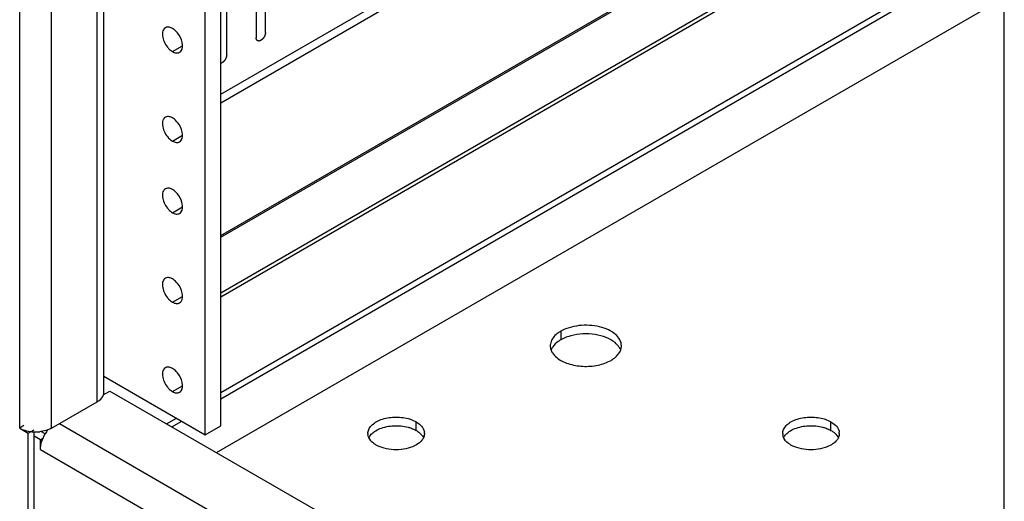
# Model space of a CAD drawing. Header units: inches. Extents: x 5 to 265, y 5 to 171.
# Tile 21 of 212: x 189.39 to 195, y 72.72 to 75.47. Entities that reach past the tile are written whole.
import ezdxf

# ---------------------------------------------------------------- set-up
doc = ezdxf.new("R2010")
doc.units = ezdxf.units.IN
doc.header["$LTSCALE"] = 14.96
doc.header["$MEASUREMENT"] = 0
doc.layers.get('0').update_dxf_attribs({"linetype": 'CONTINUOUS'})
doc.layers.add('03_ALL_AXES', color=7, linetype='CONTINUOUS')

msp = doc.modelspace()

# ---------------------------------------------------------------- linework, layer by layer
at = {"color": 7, "linetype": 'Continuous'}
for p, q in [((189.386, 73.138), (189.386, 126.8056)), ((189.828, 73.2878), (189.828, 126.5505)), ((189.8658, 73.3405), (189.8658, 126.5286)), ((190.4453, 73.1), (190.4453, 126.1941)), ((190.5337, 73.151), (190.5337, 126.143)), ((195.0046, 60.5139), (195.0046, 123.458)), ((189.5685, 73.138), (189.5685, 103.8439)), ((190.5337, 75.0429), (195.0046, 77.6241)), ((190.5337, 74.9939), (195.0046, 77.5751)), ((190.5337, 74.2366), (195.0046, 76.8179)), ((190.5337, 74.2268), (195.0046, 76.8081)), ((190.5337, 73.9103), (195.0046, 76.4915)), ((190.5337, 73.8872), (195.0046, 76.4685)), ((190.7355, 76.3241), (190.7355, 75.3648)), ((190.7886, 75.3954), (190.7886, 76.3548)), ((190.5673, 75.2676), (190.5673, 76.227)), ((190.5337, 73.3411), (195.0046, 75.9224)), ((190.5337, 73.3057), (195.0046, 75.887)), ((189.8658, 73.4346), (190.4453, 73.1)), ((189.8628, 73.3279), (189.9001, 73.3495)), ((189.5685, 73.138), (189.828, 73.2878)), ((189.6127, 73.1635), (195.0046, 70.0505)), ((190.2241, 73.1624), (190.2807, 73.195)), ((190.2547, 73.1447), (190.3113, 73.1774)), ((189.4104, 73.1521), (189.386, 73.138)), ((189.386, 73.138), (189.4348, 73.1098)), ((189.4348, 73.1098), (189.4681, 73.129)), ((189.4348, 71.5278), (189.4348, 73.1098)), ((189.4681, 71.547), (189.4681, 73.1167)), ((189.5311, 73.1053), (189.5076, 73.1188)), ((190.4453, 73.1), (190.5337, 73.151)), ((189.5041, 73.0718), (189.4681, 73.0927)), ((189.5041, 73.0718), (189.519, 73.0804)), ((189.5041, 73.0155), (189.5041, 73.0718)), ((189.5041, 73.0155), (195.0046, 69.8399))]:
    msp.add_line(p, q, dxfattribs=at)
for centre, radius, start, end in [((189.4762, 73.3273), 0.2111, 258.3845, 265.9621), ((189.4773, 73.3385), 0.2223, 265.9069, 275.9501), ((189.723, 72.9944), 0.2219, 149.8114, 152.6328), ((189.7225, 72.9949), 0.2212, 143.0751, 149.844), ((189.7162, 72.9977), 0.2144, 152.5853, 160.5805)]:
    msp.add_arc(centre, radius, start, end, dxfattribs=at)
for points, knots in [([(190.7886, 75.3954), (190.7885, 75.3949), (190.7885, 75.3938), (190.7883, 75.3923), (190.7882, 75.391), (190.7881, 75.39), (190.7881, 75.3895), (190.7881, 75.3891), (190.788, 75.3887), (190.7879, 75.3882), (190.7876, 75.3872), (190.7873, 75.3858), (190.787, 75.3845), (190.7868, 75.3835), (190.7867, 75.383), (190.7866, 75.3826), (190.7864, 75.3821), (190.7862, 75.3816), (190.7859, 75.3806), (190.7854, 75.3792), (190.7849, 75.3778), (190.7845, 75.3768), (190.7843, 75.3763), (190.7842, 75.3759), (190.7839, 75.3755), (190.7837, 75.3749), (190.7832, 75.3739), (190.7825, 75.3726), (190.7818, 75.3712), (190.7813, 75.3702), (190.781, 75.3697), (190.7808, 75.3692), (190.7806, 75.3689), (190.7802, 75.3683), (190.7796, 75.3675), (190.7788, 75.3662), (190.778, 75.3649), (190.7774, 75.364), (190.7771, 75.3635), (190.7768, 75.3631), (190.7765, 75.3628), (190.7761, 75.3623), (190.7755, 75.3615), (190.7745, 75.3604), (190.7736, 75.3593), (190.7729, 75.3585), (190.7725, 75.358), (190.7723, 75.3577), (190.7719, 75.3574), (190.7715, 75.357), (190.7708, 75.3563), (190.7698, 75.3554), (190.7687, 75.3544), (190.768, 75.3537), (190.7676, 75.3534), (190.7673, 75.3531), (190.767, 75.3529), (190.7665, 75.3525), (190.7658, 75.352), (190.7647, 75.3513), (190.7636, 75.3505), (190.7628, 75.35), (190.7624, 75.3497), (190.7621, 75.3494), (190.7617, 75.3493), (190.7613, 75.3491), (190.7606, 75.3487), (190.7595, 75.3482), (190.7584, 75.3478), (190.7577, 75.3474), (190.7572, 75.3472), (190.7569, 75.347), (190.7566, 75.347), (190.7562, 75.3469), (190.7555, 75.3467), (190.7544, 75.3465), (190.7534, 75.3463), (190.7527, 75.3461), (190.7523, 75.346), (190.752, 75.3459), (190.7517, 75.3459), (190.7513, 75.3459), (190.7506, 75.346), (190.7497, 75.346), (190.7487, 75.346), (190.7481, 75.3461), (190.7477, 75.3461), (190.7474, 75.3461), (190.7471, 75.3462), (190.7468, 75.3463), (190.7462, 75.3465), (190.7453, 75.3468), (190.7445, 75.3472), (190.7439, 75.3474), (190.7436, 75.3475), (190.7433, 75.3476), (190.7431, 75.3478), (190.7428, 75.348), (190.7424, 75.3484), (190.7417, 75.3489), (190.741, 75.3495), (190.7405, 75.3499), (190.7402, 75.3501), (190.74, 75.3503), (190.7399, 75.3506), (190.7397, 75.3509), (190.7393, 75.3514), (190.7388, 75.3522), (190.7383, 75.353), (190.7379, 75.3536), (190.7377, 75.3539), (190.7376, 75.3541), (190.7375, 75.3545), (190.7374, 75.3549), (190.7371, 75.3556), (190.7368, 75.3566), (190.7365, 75.3576), (190.7363, 75.3583), (190.7362, 75.3587), (190.7361, 75.359), (190.736, 75.3594), (190.736, 75.3598), (190.7359, 75.3607), (190.7358, 75.3619), (190.7357, 75.3633), (190.7356, 75.3643), (190.7355, 75.3648)], [0, 0, 0, 0, 0.015625, 0.03125, 0.046875, 0.054688, 0.058594, 0.0625, 0.066406, 0.070312, 0.078125, 0.09375, 0.109375, 0.117188, 0.121094, 0.125, 0.128906, 0.132812, 0.140625, 0.15625, 0.171875, 0.179688, 0.183594, 0.1875, 0.191406, 0.195312, 0.203125, 0.21875, 0.234375, 0.242188, 0.246094, 0.25, 0.253906, 0.257812, 0.265625, 0.28125, 0.296875, 0.304688, 0.308594, 0.3125, 0.316406, 0.320312, 0.328125, 0.34375, 0.359375, 0.367188, 0.371094, 0.375, 0.378906, 0.382812, 0.390625, 0.40625, 0.421875, 0.429688, 0.433594, 0.4375, 0.441406, 0.445312, 0.453125, 0.46875, 0.484375, 0.492188, 0.496094, 0.5, 0.503906, 0.507812, 0.515625, 0.53125, 0.546875, 0.554688, 0.558594, 0.5625, 0.566406, 0.570312, 0.578125, 0.59375, 0.609375, 0.617188, 0.621094, 0.625, 0.628906, 0.632812, 0.640625, 0.65625, 0.671875, 0.679688, 0.683594, 0.6875, 0.691406, 0.695312, 0.703125, 0.71875, 0.734375, 0.742188, 0.746094, 0.75, 0.753906, 0.757812, 0.765625, 0.78125, 0.796875, 0.804688, 0.808594, 0.8125, 0.816406, 0.820312, 0.828125, 0.84375, 0.859375, 0.867188, 0.871094, 0.875, 0.878906, 0.882812, 0.890625, 0.90625, 0.921875, 0.929688, 0.933594, 0.9375, 0.941406, 0.945312, 0.953125, 0.96875, 0.984375, 1, 1, 1, 1]), ([(190.5673, 75.2676), (190.5672, 75.2664), (190.567, 75.2649), (190.5669, 75.263), (190.5668, 75.2623), (190.5668, 75.2617), (190.5667, 75.2611), (190.5665, 75.2602), (190.5663, 75.2593), (190.566, 75.258), (190.5657, 75.2567), (190.5653, 75.2554), (190.5652, 75.2544), (190.5648, 75.2534), (190.5643, 75.2521), (190.5637, 75.2505), (190.5631, 75.2489), (190.5626, 75.2477), (190.5624, 75.2471), (190.562, 75.2465), (190.5616, 75.2457), (190.561, 75.2444), (190.5603, 75.2431), (190.5596, 75.2418), (190.559, 75.2405), (190.558, 75.2391), (190.5568, 75.2373), (190.5556, 75.2356), (190.5546, 75.2341), (190.5536, 75.2331), (190.5527, 75.232), (190.5518, 75.231), (190.5509, 75.23), (190.5503, 75.2293), (190.5498, 75.2288), (190.5494, 75.2283), (190.5485, 75.2276), (190.5472, 75.2265), (190.546, 75.2254), (190.545, 75.2246), (190.5444, 75.224), (190.5439, 75.2238), (190.5434, 75.2234), (190.5428, 75.2231), (190.542, 75.2226), (190.5412, 75.2221), (190.5405, 75.2216), (190.5399, 75.2213), (190.5394, 75.2209), (190.539, 75.2207), (190.5386, 75.2206), (190.5381, 75.2204), (190.5375, 75.2201), (190.536, 75.2196), (190.5347, 75.2191), (190.5337, 75.2187)], [0, 0, 0, 0, 0.0625, 0.078125, 0.09375, 0.101562, 0.109375, 0.125, 0.140625, 0.15625, 0.1875, 0.203125, 0.21875, 0.234375, 0.25, 0.28125, 0.3125, 0.328125, 0.335938, 0.34375, 0.359375, 0.375, 0.40625, 0.421875, 0.4375, 0.46875, 0.5, 0.53125, 0.5625, 0.578125, 0.59375, 0.625, 0.640625, 0.65625, 0.664062, 0.671875, 0.6875, 0.71875, 0.75, 0.765625, 0.78125, 0.789062, 0.796875, 0.8125, 0.828125, 0.84375, 0.859375, 0.875, 0.882812, 0.890625, 0.898438, 0.90625, 0.921875, 0.9375, 1, 1, 1, 1]), ([(189.828, 73.2878), (189.8324, 73.2904), (189.8475, 73.3004), (189.8602, 73.3154), (189.8639, 73.3278)], [0, 0, 0, 0, 0.28352, 1, 1, 1, 1]), ([(189.386, 73.138), (189.3895, 73.136), (189.4046, 73.1282), (189.421, 73.1232), (189.4337, 73.1205)], [0, 0, 0, 0, 0.234181, 1, 1, 1, 1]), ([(189.547, 73.128), (189.5434, 73.1267), (189.5282, 73.1216), (189.5124, 73.1186), (189.5003, 73.1174)], [0, 0, 0, 0, 0.24053, 1, 1, 1, 1]), ([(189.5041, 73.0155), (189.5041, 73.0176), (189.5044, 73.0263), (189.5054, 73.035), (189.5066, 73.0415)], [0, 0, 0, 0, 0.240054, 1, 1, 1, 1]), ([(189.5066, 73.0415), (189.5071, 73.0438), (189.509, 73.0531), (189.5117, 73.0622), (189.514, 73.069)], [0, 0, 0, 0, 0.243545, 1, 1, 1, 1])]:
    msp.add_open_spline(points, degree=3, knots=knots, dxfattribs=at)
for points in [[(189.8639, 73.3278), (189.8651, 73.3319), (189.8658, 73.3362), (189.8658, 73.3405)], [(189.5685, 73.138), (189.5617, 73.134), (189.5544, 73.1308), (189.547, 73.128)]]:
    msp.add_open_spline(points, degree=3, dxfattribs=at)
at = {"layer": '03_ALL_AXES', "color": 7, "linetype": 'Continuous'}
for p, q in [((190.5085, 72.9982), (195.0046, 75.594)), ((190.2579, 75.2854), (190.3152, 75.3185)), ((190.2579, 74.7751), (190.3152, 74.8081)), ((190.2579, 74.3668), (190.3152, 74.3999)), ((190.2579, 73.8565), (190.3152, 73.8896)), ((192.4733, 73.6903), (192.4733, 73.6413)), ((190.2579, 73.3462), (190.3152, 73.3793)), ((189.9001, 73.3495), (191.186, 72.6071)), ((191.6486, 73.1245), (191.6486, 73.1735)), ((194.0156, 73.1245), (194.0156, 73.1735))]:
    msp.add_line(p, q, dxfattribs=at)
for centre, radius, start, end in [((192.4819, 73.6075), 0.0681, 171.4042, 180.0281), ((192.5755, 73.4638), 0.2049, 115.0679, 119.9297), ((192.7517, 73.6074), 0.0681, 351.4042, 0.0281), ((192.4929, 73.6106), 0.0796, 202.4305, 204.8955), ((191.4271, 73.1075), 0.0542, 179.9719, 188.5966), ((191.6417, 73.1076), 0.0542, 359.9719, 8.5966), ((193.7941, 73.1075), 0.0542, 179.9719, 188.5966), ((194.0087, 73.1076), 0.0542, 359.9719, 8.5966)]:
    msp.add_arc(centre, radius, start, end, dxfattribs=at)
for points, knots in [([(190.2174, 75.4217), (190.211, 75.4179), (190.2004, 75.4026), (190.1998, 75.3733), (190.2091, 75.341), (190.2216, 75.3203), (190.2293, 75.3108)], [0, 0, 0, 0, 0.182426, 0.415793, 0.699097, 1, 1, 1, 1]), ([(190.2579, 75.4177), (190.2555, 75.419), (190.2466, 75.4235), (190.2364, 75.426), (190.2293, 75.4253)], [0, 0, 0, 0, 0.277751, 1, 1, 1, 1]), ([(190.2865, 75.3923), (190.2844, 75.3949), (190.276, 75.4045), (190.266, 75.413), (190.2579, 75.4177)], [0, 0, 0, 0, 0.26699, 1, 1, 1, 1]), ([(190.3075, 75.2898), (190.3166, 75.3027), (190.3163, 75.3437), (190.2994, 75.3763), (190.2865, 75.3923)], [0, 0, 0, 0, 0.433871, 1, 1, 1, 1]), ([(190.2293, 75.3108), (190.2314, 75.3081), (190.2398, 75.2985), (190.2498, 75.2901), (190.2579, 75.2854)], [0, 0, 0, 0, 0.26699, 1, 1, 1, 1]), ([(190.2579, 75.2854), (190.2646, 75.2815), (190.278, 75.276), (190.2929, 75.2782), (190.2984, 75.2814)], [0, 0, 0, 0, 0.54998, 1, 1, 1, 1]), ([(190.2174, 74.9114), (190.211, 74.9076), (190.2004, 74.8923), (190.1998, 74.863), (190.2091, 74.8307), (190.2216, 74.81), (190.2293, 74.8005)], [0, 0, 0, 0, 0.182426, 0.415793, 0.699097, 1, 1, 1, 1]), ([(190.2579, 74.9073), (190.2555, 74.9087), (190.2466, 74.9132), (190.2364, 74.9156), (190.2293, 74.915)], [0, 0, 0, 0, 0.277751, 1, 1, 1, 1]), ([(190.2865, 74.8819), (190.2844, 74.8846), (190.276, 74.8942), (190.266, 74.9027), (190.2579, 74.9073)], [0, 0, 0, 0, 0.26699, 1, 1, 1, 1]), ([(190.3075, 74.7795), (190.3166, 74.7924), (190.3163, 74.8334), (190.2994, 74.8659), (190.2865, 74.8819)], [0, 0, 0, 0, 0.433871, 1, 1, 1, 1]), ([(190.2293, 74.8005), (190.2314, 74.7978), (190.2398, 74.7882), (190.2498, 74.7798), (190.2579, 74.7751)], [0, 0, 0, 0, 0.26699, 1, 1, 1, 1]), ([(190.2579, 74.7751), (190.2646, 74.7712), (190.278, 74.7657), (190.2929, 74.7679), (190.2984, 74.7711)], [0, 0, 0, 0, 0.54998, 1, 1, 1, 1]), ([(190.2174, 74.5031), (190.211, 74.4994), (190.2004, 74.484), (190.1998, 74.4548), (190.2091, 74.4225), (190.2216, 74.4018), (190.2293, 74.3922)], [0, 0, 0, 0, 0.182426, 0.415793, 0.699097, 1, 1, 1, 1]), ([(190.2579, 74.4991), (190.2555, 74.5005), (190.2466, 74.505), (190.2364, 74.5074), (190.2293, 74.5068)], [0, 0, 0, 0, 0.277751, 1, 1, 1, 1]), ([(190.2865, 74.4737), (190.2844, 74.4764), (190.276, 74.486), (190.266, 74.4944), (190.2579, 74.4991)], [0, 0, 0, 0, 0.26699, 1, 1, 1, 1]), ([(190.3075, 74.3713), (190.3166, 74.3841), (190.3163, 74.4252), (190.2994, 74.4577), (190.2865, 74.4737)], [0, 0, 0, 0, 0.433871, 1, 1, 1, 1]), ([(190.2293, 74.3922), (190.2314, 74.3896), (190.2398, 74.3799), (190.2498, 74.3715), (190.2579, 74.3668)], [0, 0, 0, 0, 0.26699, 1, 1, 1, 1]), ([(190.2579, 74.3668), (190.2646, 74.363), (190.278, 74.3574), (190.2929, 74.3596), (190.2984, 74.3628)], [0, 0, 0, 0, 0.54998, 1, 1, 1, 1]), ([(190.2579, 73.9888), (190.2555, 73.9902), (190.2466, 73.9946), (190.2364, 73.9971), (190.2293, 73.9965)], [0, 0, 0, 0, 0.277751, 1, 1, 1, 1]), ([(190.2174, 73.9928), (190.211, 73.9891), (190.2004, 73.9737), (190.1998, 73.9445), (190.2091, 73.9121), (190.2216, 73.8914), (190.2293, 73.8819)], [0, 0, 0, 0, 0.182426, 0.415793, 0.699097, 1, 1, 1, 1]), ([(190.2865, 73.9634), (190.2844, 73.966), (190.276, 73.9757), (190.266, 73.9841), (190.2579, 73.9888)], [0, 0, 0, 0, 0.26699, 1, 1, 1, 1]), ([(190.3075, 73.8609), (190.3166, 73.8738), (190.3163, 73.9148), (190.2994, 73.9474), (190.2865, 73.9634)], [0, 0, 0, 0, 0.433871, 1, 1, 1, 1]), ([(190.2293, 73.8819), (190.2314, 73.8792), (190.2398, 73.8696), (190.2498, 73.8612), (190.2579, 73.8565)], [0, 0, 0, 0, 0.26699, 1, 1, 1, 1]), ([(190.2579, 73.8565), (190.2646, 73.8526), (190.278, 73.8471), (190.2929, 73.8493), (190.2984, 73.8525)], [0, 0, 0, 0, 0.54998, 1, 1, 1, 1]), ([(192.8198, 73.6074), (192.8198, 73.6191), (192.8127, 73.6445), (192.7851, 73.6759), (192.7443, 73.7007), (192.6935, 73.7177), (192.6364, 73.7257), (192.5778, 73.7241), (192.5223, 73.713), (192.4883, 73.699), (192.4733, 73.6903)], [0, 0, 0, 0, 0.086935, 0.186408, 0.303806, 0.43762, 0.582126, 0.729412, 0.871213, 1, 1, 1, 1]), ([(192.4467, 73.6714), (192.4383, 73.6639), (192.424, 73.6478), (192.4161, 73.6275), (192.4146, 73.6176)], [0, 0, 0, 0, 0.530781, 1, 1, 1, 1]), ([(192.4733, 73.6903), (192.4708, 73.6889), (192.4615, 73.6833), (192.4528, 73.6767), (192.4467, 73.6714)], [0, 0, 0, 0, 0.26005, 1, 1, 1, 1]), ([(192.531, 73.6647), (192.5273, 73.6637), (192.5128, 73.6595), (192.4988, 73.6541), (192.4887, 73.6493)], [0, 0, 0, 0, 0.258477, 1, 1, 1, 1]), ([(192.7831, 73.6257), (192.7683, 73.6379), (192.7314, 73.658), (192.6683, 73.6741), (192.5995, 73.6775), (192.5532, 73.6706), (192.531, 73.6647)], [0, 0, 0, 0, 0.218902, 0.470535, 0.737955, 1, 1, 1, 1]), ([(192.4138, 73.6074), (192.4138, 73.6005), (192.4153, 73.5912), (192.4184, 73.5824), (192.4193, 73.5802)], [0, 0, 0, 0, 0.743741, 1, 1, 1, 1]), ([(192.4733, 73.6413), (192.4684, 73.6385), (192.4512, 73.6275), (192.4357, 73.6131), (192.4274, 73.6007)], [0, 0, 0, 0, 0.272316, 1, 1, 1, 1]), ([(192.8129, 73.5888), (192.8113, 73.5921), (192.8036, 73.6061), (192.7925, 73.6179), (192.7831, 73.6257)], [0, 0, 0, 0, 0.23318, 1, 1, 1, 1]), ([(192.4274, 73.6007), (192.4264, 73.5991), (192.4224, 73.5927), (192.4192, 73.5859), (192.4175, 73.5806)], [0, 0, 0, 0, 0.258337, 1, 1, 1, 1]), ([(192.4207, 73.5771), (192.4223, 73.5737), (192.43, 73.5598), (192.4411, 73.548), (192.4505, 73.5402)], [0, 0, 0, 0, 0.23318, 1, 1, 1, 1]), ([(192.7603, 73.5246), (192.7672, 73.5285), (192.7903, 73.5437), (192.8098, 73.5664), (192.8161, 73.5853)], [0, 0, 0, 0, 0.283715, 1, 1, 1, 1]), ([(192.4505, 73.5402), (192.4694, 73.5247), (192.5182, 73.501), (192.5997, 73.4872), (192.684, 73.4932), (192.7375, 73.5114), (192.7603, 73.5246)], [0, 0, 0, 0, 0.225651, 0.487909, 0.756855, 1, 1, 1, 1]), ([(190.2174, 73.4825), (190.211, 73.4788), (190.2004, 73.4634), (190.1998, 73.4342), (190.2091, 73.4018), (190.2216, 73.3811), (190.2293, 73.3716)], [0, 0, 0, 0, 0.182426, 0.415793, 0.699097, 1, 1, 1, 1]), ([(190.2579, 73.4785), (190.2555, 73.4798), (190.2466, 73.4843), (190.2364, 73.4868), (190.2293, 73.4861)], [0, 0, 0, 0, 0.277751, 1, 1, 1, 1]), ([(190.2865, 73.4531), (190.2844, 73.4557), (190.276, 73.4654), (190.266, 73.4738), (190.2579, 73.4785)], [0, 0, 0, 0, 0.26699, 1, 1, 1, 1]), ([(190.3075, 73.3506), (190.3166, 73.3635), (190.3163, 73.4045), (190.2994, 73.4371), (190.2865, 73.4531)], [0, 0, 0, 0, 0.433871, 1, 1, 1, 1]), ([(190.2293, 73.3716), (190.2314, 73.3689), (190.2398, 73.3593), (190.2498, 73.3509), (190.2579, 73.3462)], [0, 0, 0, 0, 0.26699, 1, 1, 1, 1]), ([(190.2579, 73.3462), (190.2646, 73.3423), (190.278, 73.3368), (190.2929, 73.339), (190.2984, 73.3422)], [0, 0, 0, 0, 0.54998, 1, 1, 1, 1]), ([(191.3729, 73.1075), (191.3729, 73.1154), (191.3768, 73.1322), (191.3928, 73.1543), (191.4171, 73.173), (191.4604, 73.1932), (191.5243, 73.2042), (191.5772, 73.1989), (191.6027, 73.192)], [0, 0, 0, 0, 0.087232, 0.184044, 0.295672, 0.422614, 0.708159, 1, 1, 1, 1]), ([(191.6027, 73.192), (191.6069, 73.1909), (191.6227, 73.1861), (191.6381, 73.1796), (191.6486, 73.1735)], [0, 0, 0, 0, 0.263268, 1, 1, 1, 1]), ([(191.6486, 73.1735), (191.6525, 73.1712), (191.6662, 73.1625), (191.6785, 73.151), (191.6851, 73.1411)], [0, 0, 0, 0, 0.272371, 1, 1, 1, 1]), ([(193.7399, 73.1075), (193.7399, 73.1154), (193.7438, 73.1323), (193.7598, 73.1544), (193.7841, 73.173), (193.8274, 73.1932), (193.8913, 73.2042), (193.9442, 73.1989), (193.9697, 73.192)], [0, 0, 0, 0, 0.087232, 0.184044, 0.295672, 0.422614, 0.708159, 1, 1, 1, 1]), ([(193.9697, 73.192), (193.9739, 73.1909), (193.9897, 73.1861), (194.0051, 73.1796), (194.0156, 73.1735)], [0, 0, 0, 0, 0.263268, 1, 1, 1, 1]), ([(194.0156, 73.1735), (194.0195, 73.1712), (194.0332, 73.1625), (194.0455, 73.151), (194.0521, 73.1411)], [0, 0, 0, 0, 0.272371, 1, 1, 1, 1]), ([(191.3796, 73.0851), (191.3808, 73.0875), (191.3869, 73.0976), (191.3952, 73.1063), (191.4021, 73.112)], [0, 0, 0, 0, 0.234163, 1, 1, 1, 1]), ([(191.4021, 73.112), (191.4049, 73.1143), (191.4172, 73.1235), (191.4309, 73.1305), (191.4418, 73.1349)], [0, 0, 0, 0, 0.233874, 1, 1, 1, 1]), ([(191.4418, 73.1349), (191.4666, 73.145), (191.521, 73.1553), (191.576, 73.1502), (191.6027, 73.143)], [0, 0, 0, 0, 0.492405, 1, 1, 1, 1]), ([(191.6027, 73.143), (191.6053, 73.1423), (191.6156, 73.1394), (191.6257, 73.1356), (191.633, 73.1324)], [0, 0, 0, 0, 0.25736, 1, 1, 1, 1]), ([(191.633, 73.1324), (191.6344, 73.1318), (191.6397, 73.1294), (191.6449, 73.1266), (191.6486, 73.1245)], [0, 0, 0, 0, 0.256085, 1, 1, 1, 1]), ([(191.6486, 73.1245), (191.6519, 73.1226), (191.6636, 73.1152), (191.6744, 73.1059), (191.6808, 73.0979)], [0, 0, 0, 0, 0.268125, 1, 1, 1, 1]), ([(191.6808, 73.0979), (191.6818, 73.0966), (191.6858, 73.0915), (191.689, 73.0859), (191.691, 73.0815)], [0, 0, 0, 0, 0.259767, 1, 1, 1, 1]), ([(191.6851, 73.1411), (191.6865, 73.1391), (191.6912, 73.1312), (191.6943, 73.1223), (191.6953, 73.1157)], [0, 0, 0, 0, 0.262095, 1, 1, 1, 1]), ([(191.6959, 73.1075), (191.6959, 73.1053), (191.6953, 73.0961), (191.6924, 73.0872), (191.6893, 73.081)], [0, 0, 0, 0, 0.244781, 1, 1, 1, 1]), ([(193.7466, 73.0851), (193.7478, 73.0875), (193.7539, 73.0976), (193.7622, 73.1063), (193.7691, 73.112)], [0, 0, 0, 0, 0.234163, 1, 1, 1, 1]), ([(193.7691, 73.112), (193.7719, 73.1143), (193.7842, 73.1235), (193.7979, 73.1305), (193.8088, 73.1349)], [0, 0, 0, 0, 0.233874, 1, 1, 1, 1]), ([(193.8088, 73.1349), (193.8336, 73.145), (193.888, 73.1553), (193.943, 73.1502), (193.9697, 73.1431)], [0, 0, 0, 0, 0.492405, 1, 1, 1, 1]), ([(193.9697, 73.1431), (193.9723, 73.1423), (193.9826, 73.1394), (193.9927, 73.1356), (194, 73.1324)], [0, 0, 0, 0, 0.25736, 1, 1, 1, 1]), ([(194, 73.1324), (194.0014, 73.1318), (194.0067, 73.1294), (194.0119, 73.1267), (194.0156, 73.1245)], [0, 0, 0, 0, 0.256085, 1, 1, 1, 1]), ([(194.0156, 73.1245), (194.0189, 73.1226), (194.0306, 73.1152), (194.0414, 73.1059), (194.0478, 73.098)], [0, 0, 0, 0, 0.268125, 1, 1, 1, 1]), ([(194.0478, 73.098), (194.0488, 73.0966), (194.0528, 73.0915), (194.056, 73.0859), (194.058, 73.0815)], [0, 0, 0, 0, 0.259767, 1, 1, 1, 1]), ([(194.0521, 73.1411), (194.0535, 73.1391), (194.0582, 73.1312), (194.0613, 73.1224), (194.0623, 73.1157)], [0, 0, 0, 0, 0.262095, 1, 1, 1, 1]), ([(194.0629, 73.1075), (194.0629, 73.1053), (194.0623, 73.0961), (194.0594, 73.0872), (194.0563, 73.081)], [0, 0, 0, 0, 0.244781, 1, 1, 1, 1]), ([(191.4202, 73.0416), (191.4153, 73.0444), (191.3984, 73.0555), (191.3838, 73.0712), (191.3779, 73.0846)], [0, 0, 0, 0, 0.279986, 1, 1, 1, 1]), ([(191.6271, 73.0312), (191.6108, 73.0246), (191.5754, 73.0155), (191.5206, 73.0128), (191.4674, 73.0207), (191.4345, 73.0333), (191.4202, 73.0416)], [0, 0, 0, 0, 0.247188, 0.509885, 0.767302, 1, 1, 1, 1]), ([(191.6667, 73.0541), (191.664, 73.0518), (191.6517, 73.0426), (191.6379, 73.0355), (191.6271, 73.0312)], [0, 0, 0, 0, 0.233874, 1, 1, 1, 1]), ([(191.6893, 73.081), (191.688, 73.0786), (191.682, 73.0684), (191.6737, 73.0598), (191.6667, 73.0541)], [0, 0, 0, 0, 0.234163, 1, 1, 1, 1]), ([(193.7872, 73.0416), (193.7823, 73.0444), (193.7654, 73.0555), (193.7508, 73.0712), (193.7449, 73.0846)], [0, 0, 0, 0, 0.279986, 1, 1, 1, 1]), ([(193.9941, 73.0312), (193.9778, 73.0246), (193.9424, 73.0155), (193.8876, 73.0128), (193.8344, 73.0207), (193.8015, 73.0333), (193.7872, 73.0416)], [0, 0, 0, 0, 0.247188, 0.509885, 0.767302, 1, 1, 1, 1]), ([(194.0337, 73.0541), (194.031, 73.0518), (194.0187, 73.0426), (194.0049, 73.0356), (193.9941, 73.0312)], [0, 0, 0, 0, 0.233874, 1, 1, 1, 1]), ([(194.0563, 73.081), (194.055, 73.0786), (194.049, 73.0684), (194.0407, 73.0598), (194.0337, 73.0541)], [0, 0, 0, 0, 0.234163, 1, 1, 1, 1])]:
    msp.add_open_spline(points, degree=3, knots=knots, dxfattribs=at)
for points in [[(190.2293, 75.4253), (190.2251, 75.425), (190.221, 75.4237), (190.2174, 75.4217)], [(190.2984, 75.2814), (190.302, 75.2834), (190.3051, 75.2864), (190.3075, 75.2898)], [(190.2293, 74.915), (190.2251, 74.9147), (190.221, 74.9134), (190.2174, 74.9114)], [(190.2984, 74.7711), (190.302, 74.7731), (190.3051, 74.7761), (190.3075, 74.7795)], [(190.2293, 74.5068), (190.2251, 74.5064), (190.221, 74.5052), (190.2174, 74.5031)], [(190.2984, 74.3628), (190.302, 74.3649), (190.3051, 74.3679), (190.3075, 74.3713)], [(190.2293, 73.9965), (190.2251, 73.9961), (190.221, 73.9949), (190.2174, 73.9928)], [(190.2984, 73.8525), (190.302, 73.8546), (190.3051, 73.8575), (190.3075, 73.8609)], [(192.8161, 73.5853), (192.8174, 73.5892), (192.8184, 73.5932), (192.819, 73.5972)], [(190.2293, 73.4861), (190.2251, 73.4858), (190.221, 73.4845), (190.2174, 73.4825)], [(190.2984, 73.3422), (190.302, 73.3443), (190.3051, 73.3472), (190.3075, 73.3506)], [(191.3779, 73.0846), (191.3758, 73.0893), (191.3743, 73.0943), (191.3735, 73.0994)], [(193.7449, 73.0846), (193.7428, 73.0893), (193.7413, 73.0943), (193.7405, 73.0994)]]:
    msp.add_open_spline(points, degree=3, dxfattribs=at)

doc.saveas('drawing.dxf')
